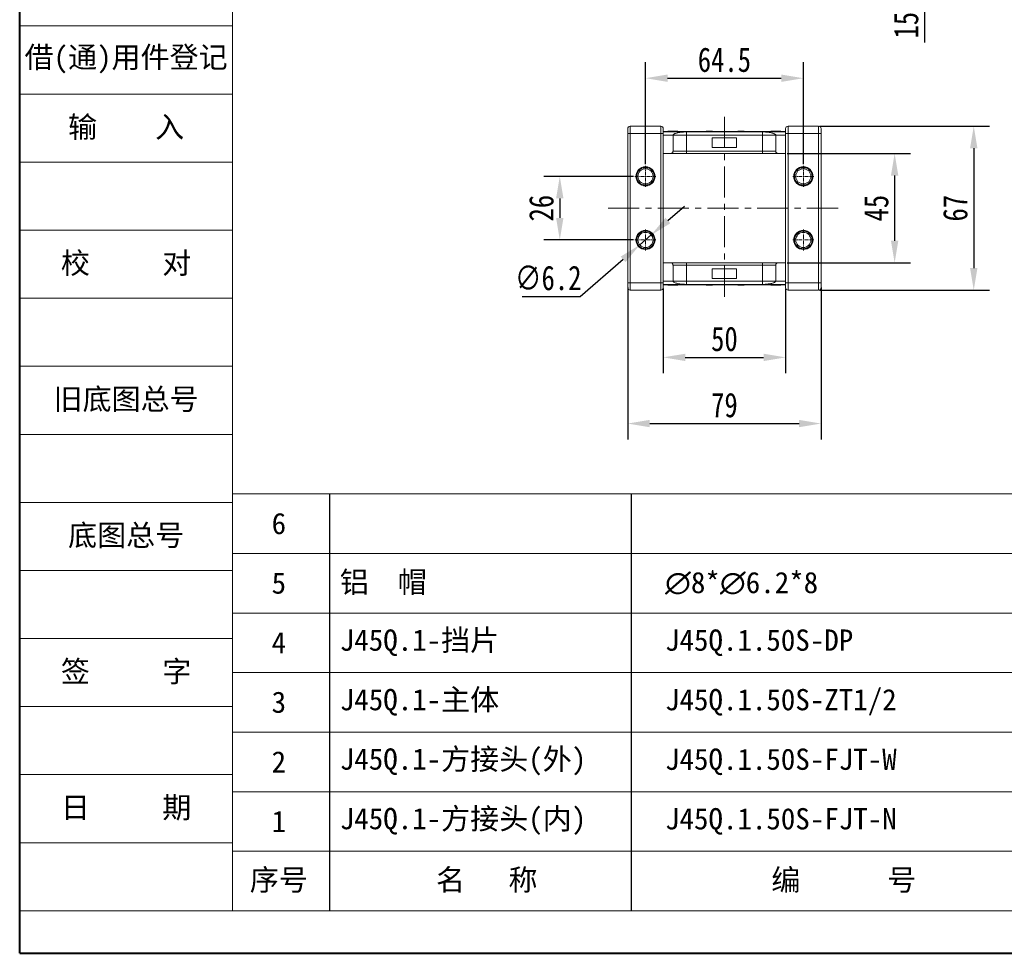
# Model space of a CAD drawing. Header units: millimetres. Extents: x 1678 to 3141, y 466 to 1499.
# Tile 1 of 81: x 1678 to 2081, y 466 to 847. Entities that reach past the tile are written whole.
import ezdxf

# ---------------------------------------------------------------- set-up
doc = ezdxf.new("R2010")
doc.units = ezdxf.units.MM
doc.linetypes.add('CENTER', pattern=[0.6, 0.375, -0.075, 0.075, -0.075])
doc.linetypes.add('CENTERX2', pattern=[20.32, 12.7, -2.54, 2.54, -2.54])
doc.layers.add('标注线', color=7, linetype='Continuous', lineweight=15)
doc.styles.get("Standard").update_dxf_attribs({"font": '仿宋_GB2312.ttf', "width": 0.8})
doc.styles.add('样式 3.5', font='仿宋_GB2312.ttf')
doc.styles.add('样式 6', font='仿宋_GB2312.ttf')
doc.dimstyles.new('ISO-45.1', dxfattribs={"dimtxt": 10, "dimasz": 9, "dimexe": 6.5, "dimexo": 0.625, "dimgap": 2.5, "dimtad": 1, "dimtoh": 1, "dimdsep": 46, "dimtxsty": 'Standard', "dimcen": 2.5, "dimadec": 0, "dimazin": 0, "dimtfac": 1, "dimtmove": 0, "dimatfit": 3, "dimfxl": 0, "dimarcsym": 0})
doc.dimstyles.new('副本 ISO-45.1', dxfattribs={"dimtxt": 10, "dimasz": 9, "dimexe": 6.5, "dimexo": 0.625, "dimgap": 2.5, "dimtad": 1, "dimdsep": 46, "dimtxsty": 'Standard', "dimcen": 2.5, "dimadec": 0, "dimazin": 0, "dimtfac": 1, "dimtmove": 0, "dimatfit": 3, "dimfxl": 0, "dimarcsym": 0})

# ---------------------------------------------------------------- blocks, each defined once
blk = doc.blocks.new('*D2358')
at = {"color": 0, "lineweight": -2}
for p, q in [((1934.03, 788.13), (1934.03, 829.83)), ((1998.53, 788.13), (1998.53, 829.83)), ((1943.03, 823.33), (1989.53, 823.33))]:
    blk.add_line(p, q, dxfattribs=at)
at = {"color": 0, "lineweight": 9}
for points in [[(1943.03, 824.83), (1943.03, 821.83), (1934.03, 823.33)], [(1989.53, 824.83), (1989.53, 821.83), (1998.53, 823.33)]]:
    blk.add_solid(points, dxfattribs=at)
at = {"layer": 'Defpoints', "color": 0, "lineweight": 9}
for p in [(1998.53, 823.33), (1934.03, 787.5), (1998.53, 787.5)]:
    blk.add_point(p, dxfattribs=at)
at = {"color": 0, "lineweight": 9, "insert": (1966.28, 830.83), "char_height": 10, "attachment_point": 5}
blk.add_mtext('64.5', dxfattribs=at)
blk = doc.blocks.new('*D2359')
at = {"color": 0, "lineweight": -2}
for p, q in [((1929.12, 783.21), (1892.51, 783.21)), ((1899.01, 774.21), (1899.01, 766.21)), ((1929.12, 757.21), (1892.51, 757.21))]:
    blk.add_line(p, q, dxfattribs=at)
at = {"color": 0, "lineweight": 9}
for points in [[(1897.51, 774.21), (1900.51, 774.21), (1899.01, 783.21)], [(1897.51, 766.21), (1900.51, 766.21), (1899.01, 757.21)]]:
    blk.add_solid(points, dxfattribs=at)
at = {"layer": 'Defpoints', "color": 0, "lineweight": 9}
for p in [(1929.74, 783.21), (1899.01, 757.21), (1929.74, 757.21)]:
    blk.add_point(p, dxfattribs=at)
at = {"color": 0, "lineweight": 9, "insert": (1891.51, 770.21), "char_height": 10, "attachment_point": 5, "rotation": 90}
blk.add_mtext('26', dxfattribs=at)
blk = doc.blocks.new('*D2360')
at = {"color": 0, "lineweight": -2}
for p, q in [((1991.91, 792.51), (2042.34, 792.51)), ((2035.84, 783.51), (2035.84, 756.91)), ((1991.91, 747.91), (2042.34, 747.91))]:
    blk.add_line(p, q, dxfattribs=at)
at = {"color": 0, "lineweight": 9}
for points in [[(2034.34, 783.51), (2037.34, 783.51), (2035.84, 792.51)], [(2034.34, 756.91), (2037.34, 756.91), (2035.84, 747.91)]]:
    blk.add_solid(points, dxfattribs=at)
at = {"layer": 'Defpoints', "color": 0, "lineweight": 9}
for p in [(1991.28, 792.51), (1991.28, 747.91), (2035.84, 747.91)]:
    blk.add_point(p, dxfattribs=at)
at = {"color": 0, "lineweight": 9, "insert": (2028.34, 770.21), "char_height": 10, "attachment_point": 5, "rotation": 90}
blk.add_mtext('45', dxfattribs=at)
blk = doc.blocks.new('*D2361')
at = {"color": 0, "lineweight": -2}
for p, q in [((2005.09, 803.71), (2074.66, 803.71)), ((2068.16, 794.71), (2068.16, 745.71)), ((2005.09, 736.71), (2074.66, 736.71))]:
    blk.add_line(p, q, dxfattribs=at)
at = {"color": 0, "lineweight": 9}
for points in [[(2066.66, 794.71), (2069.66, 794.71), (2068.16, 803.71)], [(2066.66, 745.71), (2069.66, 745.71), (2068.16, 736.71)]]:
    blk.add_solid(points, dxfattribs=at)
at = {"layer": 'Defpoints', "color": 0, "lineweight": 9}
for p in [(2004.46, 803.71), (2004.46, 736.71), (2068.16, 736.71)]:
    blk.add_point(p, dxfattribs=at)
at = {"color": 0, "lineweight": 9, "insert": (2060.66, 770.21), "char_height": 10, "attachment_point": 5, "rotation": 90}
blk.add_mtext('67', dxfattribs=at)
blk = doc.blocks.new('*D2362')
at = {"color": 0, "lineweight": -2}
for p, q in [((1941.28, 737.41), (1941.28, 702.7)), ((1991.28, 737.41), (1991.28, 702.7)), ((1950.28, 709.2), (1982.28, 709.2))]:
    blk.add_line(p, q, dxfattribs=at)
at = {"color": 0, "lineweight": 9}
for points in [[(1950.28, 710.7), (1950.28, 707.7), (1941.28, 709.2)], [(1982.28, 710.7), (1982.28, 707.7), (1991.28, 709.2)]]:
    blk.add_solid(points, dxfattribs=at)
at = {"layer": 'Defpoints', "color": 0, "lineweight": 9}
for p in [(1941.28, 738.04), (1991.28, 738.04), (1991.28, 709.2)]:
    blk.add_point(p, dxfattribs=at)
at = {"color": 0, "lineweight": 9, "insert": (1966.28, 716.7), "char_height": 10, "attachment_point": 5}
blk.add_mtext('50', dxfattribs=at)
blk = doc.blocks.new('*D2363')
at = {"color": 0, "lineweight": -2}
for p, q in [((1926.78, 737.7), (1926.78, 675.65)), ((2005.78, 737.7), (2005.78, 675.65)), ((1935.78, 682.15), (1996.78, 682.15))]:
    blk.add_line(p, q, dxfattribs=at)
at = {"color": 0, "lineweight": 9}
for points in [[(1935.78, 683.65), (1935.78, 680.65), (1926.78, 682.15)], [(1996.78, 683.65), (1996.78, 680.65), (2005.78, 682.15)]]:
    blk.add_solid(points, dxfattribs=at)
at = {"layer": 'Defpoints', "color": 0, "lineweight": 9}
for p in [(1926.78, 738.32), (2005.78, 738.32), (2005.78, 682.15)]:
    blk.add_point(p, dxfattribs=at)
at = {"color": 0, "lineweight": 9, "insert": (1966.28, 689.65), "char_height": 10, "attachment_point": 5}
blk.add_mtext('79', dxfattribs=at)
blk = doc.blocks.new('*D2365')
at = {"color": 0, "lineweight": -2}
for p, q in [((2048.07, 905.44), (2048.07, 914.44)), ((2003.45, 896.44), (2054.57, 896.44)), ((2048.07, 896.44), (2048.07, 880.94)), ((2005.41, 880.94), (2054.57, 880.94)), ((2048.07, 871.94), (2048.07, 837.96))]:
    blk.add_line(p, q, dxfattribs=at)
at = {"color": 0, "lineweight": 9}
for points in [[(2046.57, 905.44), (2049.57, 905.44), (2048.07, 896.44)], [(2046.57, 871.94), (2049.57, 871.94), (2048.07, 880.94)]]:
    blk.add_solid(points, dxfattribs=at)
at = {"layer": 'Defpoints', "color": 0, "lineweight": 9}
for p in [(2002.82, 896.44), (2004.78, 880.94), (2048.07, 880.94)]:
    blk.add_point(p, dxfattribs=at)
at = {"color": 0, "lineweight": 9, "insert": (2040.57, 850.45), "char_height": 10, "attachment_point": 5, "rotation": 90}
blk.add_mtext('15.5', dxfattribs=at)
blk = doc.blocks.new('*D2378')
at = {"color": 0, "lineweight": -2}
for p, q in [((1943.17, 765.14), (1949.97, 771.03)), ((1936.37, 759.24), (1931.69, 755.18)), ((1907.38, 734.11), (1924.89, 749.29)), ((1883.68, 734.11), (1907.38, 734.11))]:
    blk.add_line(p, q, dxfattribs=at)
at = {"color": 0, "lineweight": 9}
for points in [[(1942.19, 766.27), (1944.16, 764), (1936.37, 759.24)], [(1923.91, 750.42), (1925.87, 748.15), (1931.69, 755.18)]]:
    blk.add_solid(points, dxfattribs=at)
at = {"layer": 'Defpoints', "color": 0, "lineweight": 9}
for p in [(1936.37, 759.24), (1931.69, 755.18)]:
    blk.add_point(p, dxfattribs=at)
at = {"color": 0, "lineweight": 9, "insert": (1894.28, 741.61), "char_height": 10, "attachment_point": 5}
blk.add_mtext('∅6.2', dxfattribs=at)

msp = doc.modelspace()

# ---------------------------------------------------------------- linework, layer by layer
at = {"color": 7, "lineweight": 40}
for q in [(1678.32, 1498.58), (3139.148, 465.566)]:
    msp.add_line((1678.32, 465.566), q, dxfattribs=at)
at = {"color": 7, "lineweight": 13}
for q in [(1765.274, 1481.189), (2495.688, 482.957)]:
    msp.add_line((1765.274, 482.957), q, dxfattribs=at)
at = {"color": 7, "lineweight": 15}
for p, q in [((1678.32, 844.686), (1765.274, 844.686)), ((1678.32, 816.861), (1765.274, 816.861)), ((1678.32, 789.035), (1765.274, 789.035)), ((1678.32, 761.21), (1765.274, 761.21)), ((1678.32, 733.385), (1765.274, 733.385)), ((1678.32, 705.559), (1765.274, 705.559)), ((1678.32, 677.734), (1765.274, 677.734)), ((1765.274, 653.387), (2342.597, 653.387)), ((1678.32, 649.909), (1765.274, 649.909)), ((1765.274, 629.04), (2342.597, 629.04)), ((1678.32, 622.084), (1765.274, 622.084)), ((1765.274, 604.693), (2342.597, 604.693)), ((1678.32, 594.258), (1765.274, 594.258)), ((1765.274, 580.346), (2342.597, 580.346)), ((1678.32, 566.433), (1765.274, 566.433)), ((1765.274, 555.999), (2342.597, 555.999)), ((1678.32, 538.608), (1765.274, 538.608)), ((1765.274, 531.651), (2342.597, 531.651)), ((1678.32, 510.782), (1765.274, 510.782)), ((1765.274, 507.304), (2495.688, 507.304)), ((1678.32, 482.957), (1765.274, 482.957))]:
    msp.add_line(p, q, dxfattribs=at)
at = {"color": 1, "linetype": 'CENTERX2', "lineweight": 13}
for p, q in [((1966.28, 807.576), (1966.28, 732.847)), ((1918.74, 770.211), (2013.7, 770.211))]:
    msp.add_line(p, q, dxfattribs=at)
at = {"color": 7, "linetype": 'Continuous', "lineweight": 15}
for p, q in [((1927.78, 800.711), (1926.78, 800.711)), ((1926.78, 800.711), (1926.78, 739.711)), ((1927.78, 803.711), (1927.78, 800.711)), ((1940.28, 803.711), (1927.78, 803.711)), ((1927.78, 739.711), (1927.78, 800.711)), ((1927.78, 800.711), (1940.28, 800.711)), ((1940.28, 803.711), (1940.28, 800.711)), ((1941.28, 800.711), (1940.28, 800.711)), ((1940.28, 800.711), (1940.28, 739.711)), ((1966.28, 801.511), (1941.28, 801.511)), ((1941.28, 801.467), (1966.28, 801.467)), ((1941.28, 800.711), (1941.28, 739.711)), ((1943.229, 801.711), (1943.229, 801.511)), ((1943.635, 801.711), (1943.635, 801.511)), ((1945.253, 801.711), (1945.253, 801.511)), ((1946.869, 801.711), (1946.869, 801.511)), ((1947.28, 801.711), (1947.28, 801.511)), ((1966.28, 801.38), (1950.78, 801.38)), ((1950.78, 801.38), (1950.78, 800.011)), ((1958.798, 801.511), (1958.798, 801.711)), ((1958.798, 801.711), (1959.025, 801.711)), ((1959.025, 801.711), (1959.025, 801.511)), ((1959.037, 801.711), (1959.025, 801.711)), ((1959.037, 801.511), (1959.037, 801.711)), ((1959.037, 801.711), (1959.142, 801.711)), ((1959.142, 801.511), (1959.142, 801.711)), ((1959.142, 801.711), (1959.624, 801.711)), ((1959.624, 801.711), (1959.624, 801.511)), ((1959.832, 801.711), (1959.624, 801.711)), ((1959.832, 801.511), (1959.832, 801.711)), ((1959.832, 801.711), (1961.211, 801.711)), ((1961.211, 801.711), (1961.211, 801.511)), ((1961.351, 801.711), (1961.211, 801.711)), ((1961.351, 801.511), (1961.351, 801.711)), ((1991.28, 801.511), (1966.28, 801.511)), ((1966.28, 801.467), (1991.28, 801.467)), ((1981.78, 801.38), (1966.28, 801.38)), ((1971.825, 801.711), (1971.825, 801.511)), ((1971.828, 801.711), (1971.825, 801.711)), ((1971.828, 801.511), (1971.828, 801.711)), ((1971.828, 801.711), (1972.31, 801.711)), ((1972.31, 801.511), (1972.31, 801.711)), ((1972.57, 801.711), (1972.31, 801.711)), ((1972.57, 801.711), (1972.57, 801.511)), ((1972.641, 801.711), (1972.57, 801.711)), ((1972.641, 801.511), (1972.641, 801.711)), ((1972.641, 801.711), (1973.085, 801.711)), ((1973.085, 801.511), (1973.085, 801.711)), ((1973.085, 801.711), (1973.803, 801.711)), ((1973.803, 801.511), (1973.803, 801.711)), ((1973.803, 801.711), (1974.154, 801.711)), ((1974.154, 801.711), (1974.154, 801.511)), ((1974.26, 801.711), (1974.154, 801.711)), ((1974.26, 801.511), (1974.26, 801.711)), ((1974.26, 801.711), (1974.378, 801.711)), ((1974.378, 801.511), (1974.378, 801.711)), ((1981.78, 800.011), (1981.78, 801.38)), ((1985.28, 801.711), (1985.28, 801.511)), ((1987.334, 801.511), (1987.334, 801.711)), ((1989.332, 801.711), (1989.332, 801.511)), ((1991.28, 800.711), (1992.28, 800.711)), ((1991.28, 739.711), (1991.28, 800.711)), ((1992.28, 800.711), (1992.28, 803.711)), ((2004.78, 803.711), (1992.28, 803.711)), ((1992.28, 800.711), (2004.78, 800.711)), ((1992.28, 739.711), (1992.28, 800.711)), ((2004.78, 800.711), (2004.78, 803.711)), ((2004.78, 800.711), (2005.78, 800.711)), ((2004.78, 800.711), (2004.78, 739.711)), ((2005.78, 739.711), (2005.78, 800.711)), ((1945.28, 800.011), (1941.28, 800.011)), ((1945.28, 800.011), (1950.78, 800.011)), ((1945.28, 800.011), (1945.28, 793.511)), ((1950.78, 800.011), (1950.78, 793.511)), ((1950.78, 800.011), (1966.28, 800.011)), ((1966.28, 799.011), (1961.28, 799.011)), ((1961.28, 799.011), (1961.28, 795.011)), ((1966.28, 800.011), (1981.78, 800.011)), ((1971.28, 799.011), (1966.28, 799.011)), ((1971.28, 795.011), (1971.28, 799.011)), ((1981.78, 800.011), (1987.28, 800.011)), ((1981.78, 793.511), (1981.78, 800.011)), ((1987.28, 800.011), (1991.28, 800.011)), ((1987.28, 793.511), (1987.28, 800.011)), ((1950.78, 793.511), (1945.28, 793.511)), ((1950.78, 793.511), (1950.78, 792.511)), ((1966.28, 793.511), (1950.78, 793.511)), ((1961.28, 795.011), (1966.28, 795.011)), ((1966.28, 795.011), (1971.28, 795.011)), ((1981.78, 793.511), (1966.28, 793.511)), ((1987.28, 793.511), (1981.78, 793.511)), ((1981.78, 793.511), (1981.78, 792.511)), ((1941.28, 792.511), (1944.28, 792.511)), ((1950.78, 792.511), (1966.28, 792.511)), ((1966.28, 792.511), (1981.78, 792.511)), ((1988.28, 792.511), (1991.28, 792.511)), ((1944.28, 747.911), (1941.28, 747.911)), ((1945.28, 746.911), (1945.28, 740.411)), ((1945.28, 746.911), (1950.78, 746.911)), ((1950.78, 747.911), (1950.78, 746.911)), ((1966.28, 747.911), (1950.78, 747.911)), ((1950.78, 746.911), (1950.78, 740.411)), ((1950.78, 746.911), (1966.28, 746.911)), ((1966.28, 745.411), (1961.28, 745.411)), ((1961.28, 745.411), (1961.28, 741.411)), ((1981.78, 747.911), (1966.28, 747.911)), ((1966.28, 746.911), (1981.78, 746.911)), ((1971.28, 745.411), (1966.28, 745.411)), ((1971.28, 741.411), (1971.28, 745.411)), ((1981.78, 746.911), (1981.78, 747.911)), ((1981.78, 746.911), (1987.28, 746.911)), ((1981.78, 740.411), (1981.78, 746.911)), ((1987.28, 740.411), (1987.28, 746.911)), ((1988.28, 747.911), (1991.28, 747.911)), ((1941.28, 740.411), (1945.28, 740.411)), ((1950.78, 740.411), (1945.28, 740.411)), ((1950.78, 740.411), (1950.78, 739.043)), ((1966.28, 740.411), (1950.78, 740.411)), ((1961.28, 741.411), (1966.28, 741.411)), ((1966.28, 741.411), (1971.28, 741.411)), ((1981.78, 740.411), (1966.28, 740.411)), ((1981.78, 740.411), (1981.78, 739.043)), ((1987.28, 740.411), (1981.78, 740.411)), ((1991.28, 740.411), (1987.28, 740.411)), ((1927.78, 739.711), (1926.78, 739.711)), ((1927.78, 739.711), (1927.78, 736.711)), ((1940.28, 739.711), (1927.78, 739.711)), ((1927.78, 736.711), (1940.28, 736.711)), ((1940.28, 739.711), (1940.28, 736.711)), ((1941.28, 739.711), (1940.28, 739.711)), ((1966.28, 738.956), (1941.28, 738.956)), ((1941.28, 738.911), (1966.28, 738.911)), ((1943.229, 738.711), (1943.229, 738.911)), ((1945.227, 738.911), (1945.227, 738.711)), ((1947.28, 738.711), (1947.28, 738.911)), ((1950.78, 739.043), (1966.28, 739.043)), ((1958.798, 738.911), (1958.798, 738.711)), ((1958.916, 738.711), (1958.798, 738.711)), ((1958.916, 738.911), (1958.916, 738.711)), ((1958.916, 738.711), (1959.022, 738.711)), ((1959.022, 738.711), (1959.022, 738.911)), ((1959.373, 738.711), (1959.022, 738.711)), ((1959.373, 738.911), (1959.373, 738.711)), ((1960.091, 738.711), (1959.373, 738.711)), ((1960.091, 738.911), (1960.091, 738.711)), ((1960.535, 738.711), (1960.091, 738.711)), ((1960.535, 738.911), (1960.535, 738.711)), ((1960.535, 738.711), (1960.606, 738.711)), ((1960.606, 738.711), (1960.606, 738.911)), ((1960.606, 738.711), (1960.866, 738.711)), ((1960.866, 738.911), (1960.866, 738.711)), ((1961.347, 738.711), (1960.866, 738.711)), ((1961.347, 738.911), (1961.347, 738.711)), ((1961.347, 738.711), (1961.351, 738.711)), ((1961.351, 738.711), (1961.351, 738.911)), ((1966.28, 739.043), (1981.78, 739.043)), ((1991.28, 738.956), (1966.28, 738.956)), ((1966.28, 738.911), (1991.28, 738.911)), ((1971.825, 738.911), (1971.825, 738.711)), ((1971.825, 738.711), (1971.964, 738.711)), ((1971.964, 738.711), (1971.964, 738.911)), ((1973.343, 738.711), (1971.964, 738.711)), ((1973.343, 738.911), (1973.343, 738.711)), ((1973.343, 738.711), (1973.552, 738.711)), ((1973.552, 738.711), (1973.552, 738.911)), ((1974.033, 738.711), (1973.552, 738.711)), ((1974.033, 738.911), (1974.033, 738.711)), ((1974.138, 738.711), (1974.033, 738.711)), ((1974.138, 738.911), (1974.138, 738.711)), ((1974.138, 738.711), (1974.151, 738.711)), ((1974.151, 738.711), (1974.151, 738.911)), ((1974.378, 738.711), (1974.151, 738.711)), ((1974.378, 738.911), (1974.378, 738.711)), ((1985.28, 738.711), (1985.28, 738.911)), ((1985.692, 738.711), (1985.692, 738.911)), ((1987.308, 738.711), (1987.308, 738.911)), ((1988.925, 738.711), (1988.925, 738.911)), ((1989.332, 738.711), (1989.332, 738.911)), ((1991.28, 739.711), (1992.28, 739.711)), ((1992.28, 736.711), (1992.28, 739.711)), ((2004.78, 739.711), (1992.28, 739.711)), ((1992.28, 736.711), (2004.78, 736.711)), ((2004.78, 736.711), (2004.78, 739.711)), ((2004.78, 739.711), (2005.78, 739.711))]:
    msp.add_line(p, q, dxfattribs=at)
at = {"color": 1, "linetype": 'CENTER', "lineweight": 9, "ltscale": 3.9624}
for p, q in [((1934.03, 778.921), (1934.03, 787.501)), ((1998.53, 778.921), (1998.53, 787.501)), ((1929.74, 783.211), (1938.32, 783.211)), ((1994.24, 783.211), (2002.82, 783.211)), ((1934.03, 752.921), (1934.03, 761.501)), ((1998.53, 752.921), (1998.53, 761.501)), ((1929.74, 757.211), (1938.32, 757.211)), ((1994.24, 757.211), (2002.82, 757.211))]:
    msp.add_line(p, q, dxfattribs=at)
at = {"color": 7}
for p, q in [((1804.874, 653.387), (1804.874, 482.957)), ((1928.113, 653.387), (1928.113, 482.957))]:
    msp.add_line(p, q, dxfattribs=at)
at = {"color": 7, "linetype": 'Continuous', "lineweight": 15}
for centre, radius in [((1934.03, 783.211), 3.9), ((1934.03, 783.211), 3.1), ((1998.53, 783.211), 3.9), ((1998.53, 783.211), 3.1), ((1934.03, 757.211), 3.9), ((1998.53, 757.211), 3.9), ((1934.03, 757.211), 3.1), ((1998.53, 757.211), 3.1)]:
    msp.add_circle(centre, radius, dxfattribs=at)
for centre, start, end in [((1927.78, 802.711), 90, 180), ((1940.28, 802.711), 0, 90), ((1992.28, 802.711), 90, 180), ((2004.78, 802.711), 0, 90), ((1927.78, 737.711), 180, 270), ((1940.28, 737.711), 270, 0), ((1992.28, 737.711), 180, 270), ((2004.78, 737.711), 270, 0)]:
    msp.add_arc(centre, 1, start, end, dxfattribs=at)
for points, knots in [([(1926.78, 802.711), (1926.78, 802.684), (1926.78, 802.643), (1926.78, 802.394), (1926.78, 802.135), (1926.78, 801.817), (1926.78, 801.351), (1926.78, 800.963), (1926.78, 800.711)], [0, 0, 0, 0, 0.23944295, 0.36980709, 0.50000008, 0.63036414, 0.76055705, 1, 1, 1, 1]), ([(1941.28, 802.711), (1941.28, 802.684), (1941.28, 802.643), (1941.28, 802.394), (1941.28, 802.136), (1941.28, 801.817), (1941.28, 801.351), (1941.28, 800.963), (1941.28, 800.711)], [0, 0, 0, 0, 0.2394429, 0.3696359, 0.4999999, 0.6301929, 0.7605571, 1, 1, 1, 1]), ([(1943.635, 801.711), (1943.585, 801.711), (1943.483, 801.711), (1943.368, 801.711), (1943.285, 801.711), (1943.247, 801.711), (1943.232, 801.711), (1943.23, 801.711), (1943.229, 801.711)], [0, 0, 0, 0, 0.1937693, 0.3935642, 0.587886, 0.7891312, 0.8942826, 1, 1, 1, 1]), ([(1945.253, 801.711), (1945.12, 801.711), (1944.816, 801.711), (1944.296, 801.711), (1943.874, 801.711), (1943.666, 801.711), (1943.635, 801.711)], [0, 0, 0, 0, 0.2366286, 0.5373614, 0.9329864, 1, 1, 1, 1]), ([(1946.869, 801.711), (1946.815, 801.711), (1946.706, 801.711), (1946.474, 801.711), (1946.178, 801.711), (1945.847, 801.711), (1945.538, 801.711), (1945.348, 801.711), (1945.253, 801.711)], [0, 0, 0, 0, 0.118432, 0.2393289, 0.4494336, 0.6641784, 0.8318201, 1, 1, 1, 1]), ([(1950.78, 801.38), (1950.389, 801.371), (1949.693, 801.355), (1948.773, 801.267), (1947.989, 801.163), (1947.276, 801.034), (1946.613, 800.875), (1946.043, 800.686), (1945.607, 800.47), (1945.333, 800.243), (1945.298, 800.089), (1945.28, 800.011)], [0, 0, 0, 0, 0.1253767, 0.2231439, 0.3210442, 0.4226148, 0.5242047, 0.6437825, 0.7633681, 0.8816833, 1, 1, 1, 1]), ([(1947.28, 801.711), (1947.278, 801.711), (1947.274, 801.711), (1947.23, 801.711), (1947.152, 801.711), (1947.053, 801.711), (1946.955, 801.711), (1946.898, 801.711), (1946.869, 801.711)], [0, 0, 0, 0, 0.1926273, 0.3886837, 0.5820134, 0.7832006, 0.8910383, 1, 1, 1, 1]), ([(1987.28, 800.011), (1987.261, 800.093), (1987.222, 800.256), (1986.92, 800.493), (1986.442, 800.717), (1985.79, 800.92), (1984.985, 801.096), (1984.157, 801.223), (1983.37, 801.308), (1982.619, 801.365), (1982.075, 801.375), (1981.78, 801.38)], [0, 0, 0, 0, 0.1245955, 0.2491892, 0.3738223, 0.4984451, 0.6220504, 0.7455895, 0.8257011, 0.9057067, 1, 1, 1, 1]), ([(1987.334, 801.711), (1987.201, 801.711), (1986.799, 801.711), (1986.244, 801.711), (1985.735, 801.711), (1985.433, 801.711), (1985.295, 801.711), (1985.284, 801.711), (1985.28, 801.711)], [0, 0, 0, 0, 0.1423372, 0.4291269, 0.5899433, 0.7512055, 0.9098946, 1, 1, 1, 1]), ([(1989.332, 801.711), (1989.321, 801.711), (1989.3, 801.711), (1989.097, 801.711), (1988.792, 801.711), (1988.257, 801.711), (1987.748, 801.711), (1987.393, 801.711), (1987.334, 801.711)], [0, 0, 0, 0, 0.148288, 0.2977445, 0.4437132, 0.6077915, 0.9347078, 1, 1, 1, 1]), ([(1991.28, 800.711), (1991.28, 800.963), (1991.28, 801.351), (1991.28, 801.817), (1991.28, 802.135), (1991.28, 802.394), (1991.28, 802.643), (1991.28, 802.684), (1991.28, 802.711)], [0, 0, 0, 0, 0.2394429, 0.3696359, 0.4999999, 0.6301929, 0.7605571, 1, 1, 1, 1]), ([(2005.78, 800.711), (2005.78, 800.963), (2005.78, 801.351), (2005.78, 801.817), (2005.78, 802.136), (2005.78, 802.394), (2005.78, 802.643), (2005.78, 802.684), (2005.78, 802.711)], [0, 0, 0, 0, 0.2394429, 0.3698071, 0.5000001, 0.6303641, 0.7605571, 1, 1, 1, 1]), ([(1945.28, 793.511), (1945.269, 793.399), (1945.247, 793.174), (1945.075, 792.874), (1944.821, 792.648), (1944.54, 792.528), (1944.354, 792.516), (1944.28, 792.511)], [0, 0, 0, 0, 0.2146939, 0.4293877, 0.6440816, 0.8587754, 1, 1, 1, 1]), ([(1988.28, 792.511), (1988.168, 792.522), (1987.943, 792.545), (1987.644, 792.717), (1987.417, 792.971), (1987.298, 793.252), (1987.285, 793.438), (1987.28, 793.511)], [0, 0, 0, 0, 0.21469386, 0.42938772, 0.64408158, 0.85877544, 1, 1, 1, 1]), ([(1944.28, 792.511), (1944.302, 792.511), (1944.345, 792.511), (1944.707, 792.511), (1945.306, 792.511), (1946.152, 792.511), (1947.021, 792.511), (1947.785, 792.511), (1948.567, 792.511), (1949.567, 792.511), (1950.384, 792.511), (1950.78, 792.511)], [0, 0, 0, 0, 0.11649679, 0.2399717, 0.36857994, 0.49991744, 0.63125493, 0.69561579, 0.7600283, 0.88350321, 1, 1, 1, 1]), ([(1981.78, 792.511), (1982.177, 792.511), (1982.994, 792.511), (1984.205, 792.511), (1985.37, 792.511), (1986.409, 792.511), (1987.115, 792.511), (1987.562, 792.511), (1987.916, 792.511), (1988.216, 792.511), (1988.259, 792.511), (1988.28, 792.511)], [0, 0, 0, 0, 0.1164968, 0.2399717, 0.3685799, 0.4999174, 0.6312549, 0.6956158, 0.7600283, 0.8835032, 1, 1, 1, 1]), ([(1930.43, 783.211), (1930.442, 783.438), (1930.467, 783.89), (1930.671, 784.562), (1930.999, 785.202), (1931.468, 785.774), (1931.944, 786.164), (1932.367, 786.412), (1932.796, 786.607), (1933.352, 786.77), (1934.03, 786.832), (1934.709, 786.77), (1935.381, 786.573), (1936.021, 786.243), (1936.593, 785.774), (1936.983, 785.298), (1937.231, 784.875), (1937.425, 784.445), (1937.595, 783.89), (1937.618, 783.438), (1937.63, 783.211)], [0, 0, 0, 0, 0.05998, 0.1199831, 0.1849463, 0.249957, 0.3149202, 0.3472901, 0.3800161, 0.4399843, 0.4999996, 0.5599679, 0.6199831, 0.6849463, 0.749957, 0.8149202, 0.8472901, 0.8800161, 0.9399965, 1, 1, 1, 1]), ([(1994.93, 783.211), (1994.942, 783.438), (1994.967, 783.89), (1995.171, 784.562), (1995.499, 785.202), (1995.968, 785.774), (1996.444, 786.164), (1996.867, 786.412), (1997.296, 786.607), (1997.852, 786.77), (1998.53, 786.832), (1999.209, 786.77), (1999.881, 786.573), (2000.521, 786.243), (2001.093, 785.774), (2001.483, 785.298), (2001.731, 784.875), (2001.925, 784.445), (2002.095, 783.89), (2002.118, 783.438), (2002.13, 783.211)], [0, 0, 0, 0, 0.05998, 0.1199831, 0.1849463, 0.249957, 0.3149202, 0.3472901, 0.3800161, 0.4399843, 0.4999996, 0.5599679, 0.6199831, 0.6849463, 0.749957, 0.8149202, 0.8472901, 0.8800161, 0.9399965, 1, 1, 1, 1]), ([(1937.63, 783.211), (1937.618, 782.985), (1937.594, 782.533), (1937.39, 781.861), (1937.062, 781.22), (1936.593, 780.649), (1936.117, 780.259), (1935.694, 780.011), (1935.264, 779.816), (1934.709, 779.653), (1934.031, 779.591), (1933.352, 779.653), (1932.68, 779.85), (1932.039, 780.18), (1931.468, 780.648), (1931.078, 781.125), (1930.83, 781.548), (1930.636, 781.977), (1930.466, 782.533), (1930.442, 782.985), (1930.43, 783.211)], [0, 0, 0, 0, 0.05998, 0.1199831, 0.1849463, 0.249957, 0.3149202, 0.3472901, 0.3800161, 0.4399843, 0.4999996, 0.5599679, 0.6199831, 0.6849463, 0.749957, 0.8149202, 0.8472901, 0.8800161, 0.9399965, 1, 1, 1, 1]), ([(2002.13, 783.211), (2002.118, 782.985), (2002.094, 782.533), (2001.89, 781.861), (2001.562, 781.22), (2001.093, 780.649), (2000.617, 780.259), (2000.194, 780.011), (1999.764, 779.816), (1999.209, 779.653), (1998.531, 779.591), (1997.852, 779.653), (1997.18, 779.85), (1996.539, 780.18), (1995.968, 780.648), (1995.578, 781.125), (1995.33, 781.548), (1995.136, 781.977), (1994.966, 782.533), (1994.942, 782.985), (1994.93, 783.211)], [0, 0, 0, 0, 0.05998, 0.1199831, 0.1849463, 0.249957, 0.3149202, 0.3472901, 0.3800161, 0.4399843, 0.4999996, 0.5599679, 0.6199831, 0.6849463, 0.749957, 0.8149202, 0.8472901, 0.8800161, 0.9399965, 1, 1, 1, 1]), ([(1930.43, 757.211), (1930.442, 757.438), (1930.467, 757.89), (1930.671, 758.562), (1930.999, 759.202), (1931.468, 759.774), (1931.944, 760.164), (1932.367, 760.412), (1932.796, 760.607), (1933.352, 760.77), (1934.03, 760.832), (1934.709, 760.77), (1935.381, 760.573), (1936.021, 760.243), (1936.593, 759.774), (1936.983, 759.298), (1937.231, 758.875), (1937.425, 758.445), (1937.595, 757.89), (1937.618, 757.438), (1937.63, 757.211)], [0, 0, 0, 0, 0.05998, 0.1199831, 0.1849463, 0.249957, 0.3149202, 0.3472901, 0.3800161, 0.4399843, 0.4999996, 0.5599679, 0.6199831, 0.6849463, 0.749957, 0.8149202, 0.8472901, 0.8800161, 0.9399965, 1, 1, 1, 1]), ([(1994.93, 757.211), (1994.942, 757.438), (1994.967, 757.89), (1995.171, 758.562), (1995.499, 759.202), (1995.968, 759.774), (1996.444, 760.164), (1996.867, 760.412), (1997.296, 760.607), (1997.852, 760.77), (1998.53, 760.832), (1999.209, 760.77), (1999.881, 760.573), (2000.521, 760.243), (2001.093, 759.774), (2001.483, 759.298), (2001.731, 758.875), (2001.925, 758.445), (2002.095, 757.89), (2002.118, 757.438), (2002.13, 757.211)], [0, 0, 0, 0, 0.05998, 0.1199831, 0.1849463, 0.249957, 0.3149202, 0.3472901, 0.3800161, 0.4399843, 0.4999996, 0.5599679, 0.6199831, 0.6849463, 0.749957, 0.8149202, 0.8472901, 0.8800161, 0.9399965, 1, 1, 1, 1]), ([(1937.63, 757.211), (1937.618, 756.985), (1937.594, 756.533), (1937.39, 755.861), (1937.062, 755.22), (1936.593, 754.649), (1936.117, 754.259), (1935.694, 754.011), (1935.264, 753.816), (1934.709, 753.653), (1934.031, 753.591), (1933.352, 753.653), (1932.68, 753.85), (1932.039, 754.18), (1931.468, 754.648), (1931.078, 755.125), (1930.83, 755.548), (1930.636, 755.977), (1930.466, 756.533), (1930.442, 756.985), (1930.43, 757.211)], [0, 0, 0, 0, 0.05998, 0.1199831, 0.1849463, 0.249957, 0.3149202, 0.3472901, 0.3800161, 0.4399843, 0.4999996, 0.5599679, 0.6199831, 0.6849463, 0.749957, 0.8149202, 0.8472901, 0.8800161, 0.9399965, 1, 1, 1, 1]), ([(2002.13, 757.211), (2002.118, 756.985), (2002.094, 756.533), (2001.89, 755.861), (2001.562, 755.22), (2001.093, 754.649), (2000.617, 754.259), (2000.194, 754.011), (1999.764, 753.816), (1999.209, 753.653), (1998.531, 753.591), (1997.852, 753.653), (1997.18, 753.85), (1996.539, 754.18), (1995.968, 754.648), (1995.578, 755.125), (1995.33, 755.548), (1995.136, 755.977), (1994.966, 756.533), (1994.942, 756.985), (1994.93, 757.211)], [0, 0, 0, 0, 0.05998, 0.1199831, 0.1849463, 0.249957, 0.3149202, 0.3472901, 0.3800161, 0.4399843, 0.4999996, 0.5599679, 0.6199831, 0.6849463, 0.749957, 0.8149202, 0.8472901, 0.8800161, 0.9399965, 1, 1, 1, 1]), ([(1944.28, 747.911), (1944.393, 747.9), (1944.618, 747.878), (1944.917, 747.706), (1945.144, 747.452), (1945.263, 747.171), (1945.276, 746.985), (1945.28, 746.911)], [0, 0, 0, 0, 0.21469386, 0.42938772, 0.64408158, 0.85877544, 1, 1, 1, 1]), ([(1950.78, 747.911), (1950.384, 747.911), (1949.567, 747.911), (1948.356, 747.911), (1947.191, 747.911), (1946.152, 747.911), (1945.446, 747.911), (1944.999, 747.911), (1944.645, 747.911), (1944.345, 747.911), (1944.301, 747.911), (1944.28, 747.911)], [0, 0, 0, 0, 0.1164968, 0.2399717, 0.3685799, 0.4999174, 0.6312549, 0.6956158, 0.7600283, 0.8835032, 1, 1, 1, 1]), ([(1988.28, 747.911), (1988.259, 747.911), (1988.216, 747.911), (1987.854, 747.911), (1987.255, 747.911), (1986.409, 747.911), (1985.54, 747.911), (1984.776, 747.911), (1983.994, 747.911), (1982.993, 747.911), (1982.177, 747.911), (1981.78, 747.911)], [0, 0, 0, 0, 0.1164968, 0.2399717, 0.3685799, 0.4999174, 0.6312549, 0.6956158, 0.7600283, 0.8835032, 1, 1, 1, 1]), ([(1987.28, 746.911), (1987.292, 747.024), (1987.314, 747.249), (1987.486, 747.548), (1987.74, 747.774), (1988.021, 747.894), (1988.207, 747.906), (1988.28, 747.911)], [0, 0, 0, 0, 0.21469386, 0.42938772, 0.64408158, 0.85877544, 1, 1, 1, 1]), ([(1945.28, 740.411), (1945.3, 740.33), (1945.339, 740.167), (1945.641, 739.929), (1946.119, 739.706), (1946.771, 739.503), (1947.576, 739.327), (1948.404, 739.199), (1949.191, 739.115), (1949.942, 739.057), (1950.486, 739.048), (1950.78, 739.043)], [0, 0, 0, 0, 0.1245955, 0.2491892, 0.3738223, 0.4984451, 0.6220504, 0.7455895, 0.8257011, 0.9057067, 1, 1, 1, 1]), ([(1981.78, 739.043), (1982.172, 739.052), (1982.868, 739.068), (1983.788, 739.156), (1984.572, 739.259), (1985.285, 739.389), (1985.948, 739.548), (1986.518, 739.737), (1986.954, 739.952), (1987.228, 740.179), (1987.263, 740.334), (1987.28, 740.411)], [0, 0, 0, 0, 0.1253767, 0.2231439, 0.3210442, 0.4226148, 0.5242047, 0.6437825, 0.7633681, 0.8816833, 1, 1, 1, 1]), ([(1926.78, 739.711), (1926.78, 739.46), (1926.78, 739.071), (1926.78, 738.605), (1926.78, 738.287), (1926.78, 738.029), (1926.78, 737.78), (1926.78, 737.738), (1926.78, 737.711)], [0, 0, 0, 0, 0.2394429, 0.3698071, 0.5000001, 0.6303641, 0.7605571, 1, 1, 1, 1]), ([(1941.28, 739.711), (1941.28, 739.46), (1941.28, 739.072), (1941.28, 738.605), (1941.28, 738.287), (1941.28, 738.029), (1941.28, 737.78), (1941.28, 737.738), (1941.28, 737.711)], [0, 0, 0, 0, 0.2394429, 0.3696359, 0.4999999, 0.6301929, 0.7605571, 1, 1, 1, 1]), ([(1943.229, 738.711), (1943.24, 738.711), (1943.261, 738.711), (1943.462, 738.711), (1943.767, 738.711), (1944.303, 738.711), (1944.814, 738.711), (1945.169, 738.711), (1945.227, 738.711)], [0, 0, 0, 0, 0.1482689, 0.2976473, 0.4424214, 0.6078512, 0.9356585, 1, 1, 1, 1]), ([(1945.227, 738.711), (1945.36, 738.711), (1945.761, 738.711), (1946.317, 738.711), (1946.826, 738.711), (1947.128, 738.711), (1947.266, 738.711), (1947.277, 738.711), (1947.28, 738.711)], [0, 0, 0, 0, 0.1423372, 0.4291269, 0.5899433, 0.7512055, 0.9098946, 1, 1, 1, 1]), ([(1985.28, 738.711), (1985.283, 738.711), (1985.287, 738.711), (1985.331, 738.711), (1985.409, 738.711), (1985.508, 738.711), (1985.606, 738.711), (1985.663, 738.711), (1985.692, 738.711)], [0, 0, 0, 0, 0.1926347, 0.388697, 0.5820148, 0.7830443, 0.8909593, 1, 1, 1, 1]), ([(1985.692, 738.711), (1985.746, 738.711), (1985.855, 738.711), (1986.092, 738.711), (1986.4, 738.711), (1986.737, 738.711), (1987.041, 738.711), (1987.219, 738.711), (1987.308, 738.711)], [0, 0, 0, 0, 0.1184406, 0.2393457, 0.4595932, 0.6849248, 0.8422399, 1, 1, 1, 1]), ([(1987.308, 738.711), (1987.441, 738.711), (1987.745, 738.711), (1988.274, 738.711), (1988.696, 738.711), (1988.903, 738.711), (1988.925, 738.711)], [0, 0, 0, 0, 0.23673076, 0.53755546, 0.94966792, 1, 1, 1, 1]), ([(1988.925, 738.711), (1988.976, 738.711), (1989.078, 738.711), (1989.193, 738.711), (1989.276, 738.711), (1989.314, 738.711), (1989.329, 738.711), (1989.331, 738.711), (1989.332, 738.711)], [0, 0, 0, 0, 0.1937762, 0.3936, 0.5878635, 0.7889077, 0.894169, 1, 1, 1, 1]), ([(1991.28, 737.711), (1991.28, 737.738), (1991.28, 737.78), (1991.28, 738.029), (1991.28, 738.287), (1991.28, 738.605), (1991.28, 739.071), (1991.28, 739.46), (1991.28, 739.711)], [0, 0, 0, 0, 0.2394429, 0.3696359, 0.4999999, 0.6301929, 0.7605571, 1, 1, 1, 1]), ([(2005.78, 737.711), (2005.78, 737.738), (2005.78, 737.78), (2005.78, 738.029), (2005.78, 738.287), (2005.78, 738.605), (2005.78, 739.072), (2005.78, 739.46), (2005.78, 739.711)], [0, 0, 0, 0, 0.23944295, 0.36980709, 0.50000008, 0.63036414, 0.76055705, 1, 1, 1, 1])]:
    msp.add_open_spline(points, degree=3, knots=knots, dxfattribs=at)

# ---------------------------------------------------------------- texts
at = {"color": 7, "linetype": 'CENTER', "lineweight": 18, "char_height": 8.6954, "width": 86.95403, "attachment_point": 5, "style": '样式 3.5'}
for s, insert in [('{\\fSimSun|b0|i0|c134|p2;借}({\\fSimSun|b0|i0|c134|p2;通}){\\fSimSun|b0|i0|c134|p2;用件登记}', (1721.797, 830.773)), ('\\f宋体|b0|i0|c134|p2;校     对', (1721.797, 747.297)), ('\\f宋体|b0|i0|c134|p2;旧底图总号', (1721.797, 691.647)), ('\\f宋体|b0|i0|c134|p2;底图总号', (1721.797, 635.996)), ('\\f宋体|b0|i0|c134|p2;签     字', (1721.797, 580.346)), ('\\f宋体|b0|i0|c134|p2;日     期', (1721.797, 524.695))]:
    msp.add_mtext(s, dxfattribs=dict(at, insert=insert))
at = {"color": 7, "lineweight": 18, "insert": (1721.797, 802.948), "char_height": 8.6954, "width": 86.95403, "attachment_point": 5, "style": '样式 3.5'}
msp.add_mtext('{\\fSimSun|b0|i0|c134|p2;输    入}', dxfattribs=at)
at = {"layer": '标注线', "color": 7, "lineweight": 18, "char_height": 6.26069, "style": '样式 6'}
for s, insert, width, attachment_point in [('{\\H1.389x;6}', (1784.22, 641.214), 41.73793, 5), ('{\\H1.389x;5}', (1784.22, 616.866), 41.73793, 5), ('{\\H1.389x;铝  帽}', (1809.128, 616.866), 156.50043, 4), ('{\\fISOCPEUR|b0|i0|c0|p34;\\H1.389x;∅\\fFangSong_GB2312|b0|i0|c134|p49;8*\\fISOCPEUR|b0|i0|c0|p34;∅\\fFangSong_GB2312|b0|i0|c134|p49;6.2*8}', (1942.019, 616.866), 120.34268, 4), ('{\\H1.389x;4}', (1784.22, 592.519), 41.73793, 5), ('{\\H1.389x;J45Q.1-挡片}', (1809.128, 592.519), 156.50043, 4), ('{\\H1.389x;J45Q.1.50S-DP}', (1942.019, 592.519), 120.34268, 4), ('{\\H1.389x;3}', (1784.22, 568.172), 41.73793, 5), ('{\\H1.389x;J45Q.1-主体}', (1809.128, 568.172), 120.44766, 4), ('{\\H1.389x;J45Q.1.50S-ZT1/2}', (1942.019, 568.172), 120.34268, 4), ('{\\H1.389x;2}', (1784.22, 543.825), 41.73793, 5), ('{\\H1.389x;J45Q.1-方接头(外)}', (1809.128, 543.825), 156.50043, 4), ('{\\H1.389x;J45Q.1.50S-FJT-W}', (1942.019, 543.825), 120.34268, 4), ('{\\H1.389x;1}', (1784.22, 519.478), 41.73793, 5), ('{\\H1.389x;J45Q.1-方接头(内)}', (1809.128, 519.478), 148.44796, 4), ('{\\H1.389x;J45Q.1.50S-FJT-N}', (1942.019, 519.478), 120.34268, 4), ('{\\H1.389x;序号}', (1784.22, 495.131), 41.73793, 5), ('{\\H1.389x;名   称}', (1869.177, 495.131), 83.26718, 5), ('{\\H1.389x;编      号}', (2015.05, 495.131), 120.34268, 5)]:
    msp.add_mtext(s, dxfattribs=dict(at, insert=insert, width=width, attachment_point=attachment_point))

# ---------------------------------------------------------------- dimensions: what is measured, and where the dimension line sits
at = {"color": 5, "lineweight": 9}
for base, p1, p2, picture, middle in [((2048.068, 880.937), (2002.82, 896.437), (2004.78, 880.937), '*D2365', (2040.568, 850.448)), ((2068.158, 736.711), (2004.462, 803.711), (2004.462, 736.711), '*D2361', (2060.658, 770.211)), ((1899.006, 757.211), (1929.74, 783.211), (1929.74, 757.211), '*D2359', (1891.506, 770.211))]:
    dim = msp.add_linear_dim(base=base, p1=p1, p2=p2, angle=90, dimstyle='副本 ISO-45.1', dxfattribs=at)
    dim.commit()
    dim.dimension.update_dxf_attribs({"geometry": picture, "text_midpoint": middle})
for base, p1, p2, picture, middle in [((1998.53, 823.329), (1934.03, 787.501), (1998.53, 787.501), '*D2358', (1966.28, 830.829)), ((2005.78, 682.149), (1926.78, 738.322), (2005.78, 738.322), '*D2363', (1966.28, 689.649)), ((1991.28, 709.204), (1941.28, 738.037), (1991.28, 738.037), '*D2362', (1966.28, 716.704))]:
    dim = msp.add_linear_dim(base=base, p1=p1, p2=p2, dimstyle='副本 ISO-45.1', dxfattribs=at)
    dim.commit()
    dim.dimension.update_dxf_attribs({"geometry": picture, "text_midpoint": middle})
dim = msp.add_linear_dim(base=(2035.838, 747.911), p1=(1991.28, 792.511), p2=(1991.28, 747.911), angle=90, text='45', dimstyle='副本 ISO-45.1', dxfattribs=at)
dim.commit()
dim.dimension.update_dxf_attribs({"geometry": '*D2360', "text_midpoint": (2028.338, 770.211)})
dim = msp.add_diameter_dim_2p(p1=(1936.373, 759.242), p2=(1931.688, 755.181), dimstyle='ISO-45.1', dxfattribs=at)
dim.commit()
dim.dimension.update_dxf_attribs({"geometry": '*D2378', "text_midpoint": (1894.28, 734.108), "dimtype": 163})

doc.saveas('drawing.dxf')
